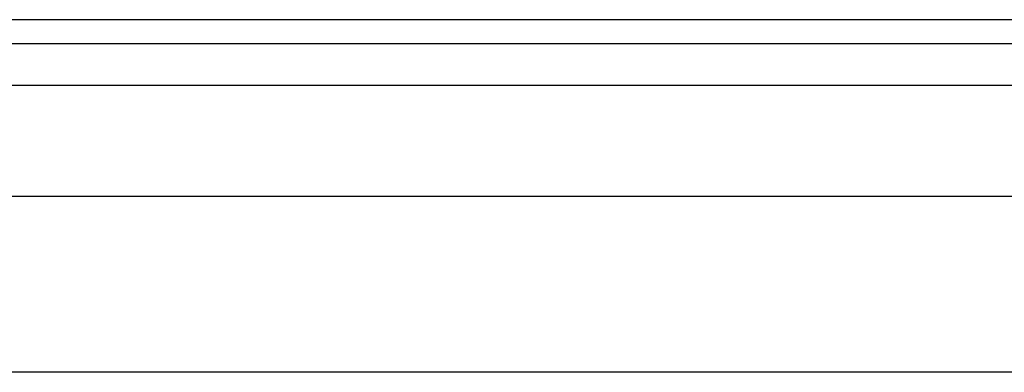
# Model space of a CAD drawing. Header units: inches. Extents: x 4 to 120, y 7 to 65.
# Tile 118 of 149: x 24.428 to 26.627, y 47.786 to 48.573. Entities that reach past the tile are written whole.
import ezdxf

# ---------------------------------------------------------------- set-up
doc = ezdxf.new("R2010")
doc.units = ezdxf.units.IN
doc.header["$MEASUREMENT"] = 0
doc.layers.add('Visible Edges(ANSI)', color=7, linetype='Continuous', lineweight=25)
doc.layers.add('Visible Tangent Edges(ANSI)', color=7, linetype='Continuous', lineweight=25)

msp = doc.modelspace()

# ---------------------------------------------------------------- linework, layer by layer
at = {"layer": 'Visible Edges(ANSI)'}
for p, q in [((27.666, 48.5734), (4.04, 48.5734)), ((4.04, 48.5204), (27.666, 48.5204)), ((4.7708, 48.1797), (26.9149, 48.1797)), ((26.9149, 47.786), (4.7708, 47.786))]:
    msp.add_line(p, q, dxfattribs=at)
at = {"layer": 'Visible Tangent Edges(ANSI)'}
msp.add_line((4.04, 48.4274), (27.666, 48.4274), dxfattribs=at)

doc.saveas('drawing.dxf')
